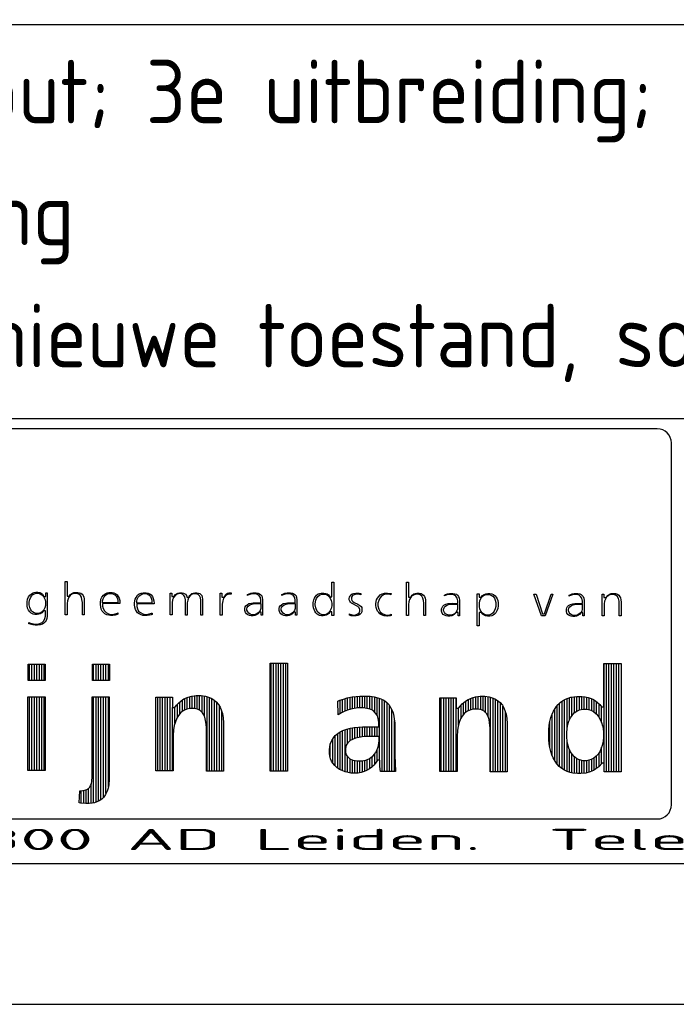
# Model space of a CAD drawing. Extents: x 0 to 420700, y 0 to 297000.
# Tile 11 of 18: x 344278 to 367578, y 0 to 34938. Entities that reach past the tile are written whole.
import ezdxf
from ezdxf.enums import TextEntityAlignment as Align

# ---------------------------------------------------------------- set-up
doc = ezdxf.new("R2010")
doc.units = 0
doc.header["$LTSCALE"] = 500
doc.layers.get('0').update_dxf_attribs({"linetype": 'CONTINUOUS'})
for name, color, linetype in [('TITLEBLK', 7, 'CONTINUOUS'), ('XA-03', 144, 'CONTINUOUS'), ('XA-07', 140, 'CONTINUOUS'), ('XA-10', 130, 'CONTINUOUS')]:
    doc.layers.add(name, color=color, linetype=linetype)
doc.layers.get('0').freeze()
doc.styles.add('SHEET', font='Iso.shx')

# ---------------------------------------------------------------- blocks, each defined once
blk = doc.blocks.new('AMW_TITLE')
at = {"layer": 'XA-03'}
for p, q in [((689.25, 22.987), (689.25, 24.142)), ((689.425, 22.987), (689.425, 24.142)), ((689.6, 22.987), (689.6, 24.142)), ((689.775, 22.987), (689.775, 24.142)), ((689.95, 22.987), (689.95, 24.142)), ((690.125, 22.987), (690.125, 24.142)), ((690.3, 22.987), (690.3, 24.142)), ((693.8, 22.975), (693.8, 24.13)), ((693.975, 22.975), (693.975, 24.13)), ((694.15, 22.975), (694.15, 24.13)), ((694.325, 22.975), (694.325, 24.13)), ((694.5, 22.975), (694.5, 24.13)), ((694.675, 22.975), (694.675, 24.13)), ((694.85, 22.975), (694.85, 24.13)), ((706.4, 16.545), (706.4, 24.215)), ((706.575, 16.545), (706.575, 24.215)), ((706.75, 16.545), (706.75, 24.215)), ((706.925, 16.545), (706.925, 24.215)), ((707.1, 16.545), (707.1, 24.215)), ((707.275, 16.545), (707.275, 24.215)), ((707.45, 16.545), (707.45, 24.215)), ((730.025, 17.118), (730.025, 24.179)), ((730.2, 16.509), (730.2, 24.179)), ((730.375, 16.509), (730.375, 24.179)), ((730.55, 16.509), (730.55, 24.179)), ((730.725, 16.509), (730.725, 24.179)), ((730.9, 16.509), (730.9, 24.179)), ((731.075, 16.509), (731.075, 24.179)), ((689.25, 16.582), (689.25, 21.828)), ((689.425, 16.582), (689.425, 21.828)), ((689.6, 16.582), (689.6, 21.828)), ((689.775, 16.582), (689.775, 21.828)), ((689.95, 16.582), (689.95, 21.828)), ((690.125, 16.582), (690.125, 21.828)), ((690.3, 16.582), (690.3, 21.828)), ((693.8, 14.287), (693.8, 21.816)), ((693.975, 14.338), (693.975, 21.816)), ((694.15, 14.413), (694.15, 21.816)), ((694.325, 14.526), (694.325, 21.816)), ((694.5, 14.687), (694.5, 21.816)), ((694.675, 14.953), (694.675, 21.816)), ((694.85, 15.445), (694.85, 21.816)), ((698.35, 16.57), (698.35, 21.792)), ((698.525, 16.57), (698.525, 21.792)), ((698.7, 16.57), (698.7, 21.792)), ((698.875, 16.57), (698.875, 21.792)), ((699.05, 16.57), (699.05, 21.792)), ((699.225, 16.57), (699.225, 21.792)), ((700.275, 20.889), (700.275, 21.699)), ((700.45, 20.957), (700.45, 21.777)), ((700.625, 21.001), (700.625, 21.833)), ((700.8, 21.002), (700.8, 21.871)), ((700.975, 20.995), (700.975, 21.897)), ((701.15, 20.956), (701.15, 21.914)), ((701.325, 20.867), (701.325, 21.914)), ((701.5, 20.722), (701.5, 21.902)), ((701.675, 20.434), (701.675, 21.875)), ((701.85, 16.557), (701.85, 21.836)), ((702.025, 16.557), (702.025, 21.777)), ((702.2, 16.557), (702.2, 21.688)), ((711.65, 20.804), (711.65, 21.699)), ((711.825, 20.874), (711.825, 21.75)), ((712, 20.93), (712, 21.786)), ((712.175, 20.975), (712.175, 21.821)), ((712.35, 21.009), (712.35, 21.843)), ((712.525, 21.033), (712.525, 21.862)), ((712.7, 21.039), (712.7, 21.877)), ((712.875, 21.039), (712.875, 21.877)), ((713.05, 21.024), (713.05, 21.877)), ((713.225, 20.994), (713.225, 21.876)), ((713.4, 20.953), (713.4, 21.867)), ((713.575, 20.871), (713.575, 21.841)), ((713.75, 20.732), (713.75, 21.81)), ((713.925, 20.502), (713.925, 21.768)), ((714.1, 17.337), (714.1, 21.713)), ((718.475, 16.521), (718.475, 21.743)), ((718.65, 16.521), (718.65, 21.743)), ((718.825, 16.521), (718.825, 21.743)), ((719, 16.521), (719, 21.743)), ((719.175, 16.521), (719.175, 21.743)), ((719.35, 16.521), (719.35, 21.743)), ((719.525, 16.521), (719.525, 21.743)), ((720.575, 20.904), (720.575, 21.721)), ((720.75, 20.948), (720.75, 21.78)), ((720.925, 20.953), (720.925, 21.82)), ((721.1, 20.95), (721.1, 21.846)), ((721.275, 20.911), (721.275, 21.865)), ((721.45, 20.827), (721.45, 21.865)), ((721.625, 20.688), (721.625, 21.856)), ((721.8, 20.428), (721.8, 21.829)), ((721.975, 16.509), (721.975, 21.791)), ((722.15, 16.509), (722.15, 21.736)), ((727.4, 19.465), (727.4, 21.702)), ((727.575, 20.18), (727.575, 21.763)), ((727.75, 20.498), (727.75, 21.805)), ((727.925, 20.695), (727.925, 21.833)), ((728.1, 20.816), (728.1, 21.853)), ((728.275, 20.892), (728.275, 21.853)), ((728.45, 20.934), (728.45, 21.853)), ((728.625, 20.953), (728.625, 21.836)), ((728.8, 20.946), (728.8, 21.806)), ((728.975, 20.914), (728.975, 21.758)), ((729.15, 20.846), (729.15, 21.692)), ((699.4, 16.57), (699.4, 21.061)), ((699.575, 19.948), (699.575, 21.08)), ((699.75, 20.381), (699.75, 21.3)), ((699.925, 20.626), (699.925, 21.462)), ((700.1, 20.784), (700.1, 21.595)), ((702.375, 16.557), (702.375, 21.568)), ((702.55, 16.557), (702.55, 21.411)), ((702.725, 16.557), (702.725, 21.167)), ((711.3, 20.623), (711.3, 21.586)), ((711.475, 20.72), (711.475, 21.644)), ((714.275, 16.521), (714.275, 21.636)), ((714.45, 16.521), (714.45, 21.531)), ((714.625, 16.521), (714.625, 21.389)), ((714.8, 16.521), (714.8, 21.19)), ((719.7, 19.843), (719.7, 21.013)), ((719.875, 20.303), (719.875, 21.233)), ((720.05, 20.559), (720.05, 21.4)), ((720.225, 20.723), (720.225, 21.536)), ((720.4, 20.834), (720.4, 21.643)), ((722.325, 16.509), (722.325, 21.649)), ((722.5, 16.509), (722.5, 21.532)), ((722.675, 16.509), (722.675, 21.382)), ((722.85, 16.509), (722.85, 21.147)), ((726.7, 17.052), (726.7, 21.199)), ((726.875, 16.869), (726.875, 21.377)), ((727.05, 16.723), (727.05, 21.512)), ((727.225, 16.615), (727.225, 21.619)), ((729.325, 20.741), (729.325, 21.601)), ((729.5, 20.582), (729.5, 21.469)), ((729.675, 20.358), (729.675, 21.313)), ((729.85, 20.002), (729.85, 21.113)), ((702.9, 16.557), (702.9, 20.763)), ((714.975, 16.521), (714.975, 20.897)), ((723.025, 16.509), (723.025, 20.769)), ((726.35, 17.646), (726.35, 20.615)), ((726.525, 17.302), (726.525, 20.947)), ((712, 18.698), (712, 19.59)), ((712.175, 18.813), (712.175, 19.62)), ((712.35, 18.889), (712.35, 19.644)), ((712.525, 18.942), (712.525, 19.664)), ((712.7, 18.978), (712.7, 19.677)), ((712.875, 19.006), (712.875, 19.685)), ((713.05, 19.024), (713.05, 19.685)), ((713.225, 19.029), (713.225, 19.685)), ((713.4, 19.029), (713.4, 19.685)), ((713.575, 19.029), (713.575, 19.685)), ((713.75, 19.029), (713.75, 19.685)), ((713.925, 19.029), (713.925, 19.685)), ((715.15, 16.521), (715.15, 20.148)), ((726.175, 18.203), (726.175, 20.038)), ((710.95, 16.915), (710.95, 19.074)), ((711.125, 16.766), (711.125, 19.226)), ((711.3, 16.651), (711.3, 19.331)), ((711.475, 16.573), (711.475, 19.423)), ((711.65, 16.505), (711.65, 19.489)), ((711.825, 18.499), (711.825, 19.545)), ((710.6, 17.486), (710.6, 18.485)), ((710.775, 17.111), (710.775, 18.837)), ((727.4, 16.527), (727.4, 18.766)), ((729.85, 17.06), (729.85, 18.242)), ((711.825, 16.459), (711.825, 17.579)), ((713.575, 16.857), (713.575, 17.584)), ((713.75, 17.039), (713.75, 17.789)), ((713.925, 17.289), (713.925, 18.113)), ((727.575, 16.469), (727.575, 18.07)), ((727.75, 16.424), (727.75, 17.754)), ((727.925, 16.398), (727.925, 17.562)), ((729.325, 16.62), (729.325, 17.488)), ((729.5, 16.736), (729.5, 17.635)), ((729.675, 16.875), (729.675, 17.863)), ((712, 16.422), (712, 17.414)), ((712.175, 16.404), (712.175, 17.329)), ((712.35, 16.399), (712.35, 17.278)), ((712.525, 16.408), (712.525, 17.25)), ((712.7, 16.437), (712.7, 17.25)), ((712.875, 16.483), (712.875, 17.261)), ((713.05, 16.545), (713.05, 17.303)), ((713.225, 16.626), (713.225, 17.368)), ((713.4, 16.723), (713.4, 17.453)), ((728.1, 16.379), (728.1, 17.429)), ((728.275, 16.375), (728.275, 17.348)), ((728.45, 16.382), (728.45, 17.306)), ((728.625, 16.399), (728.625, 17.286)), ((728.8, 16.425), (728.8, 17.288)), ((728.975, 16.472), (728.975, 17.332)), ((729.15, 16.535), (729.15, 17.389)), ((693.625, 14.259), (693.625, 15.606)), ((692.925, 14.274), (692.925, 15.171)), ((693.1, 14.257), (693.1, 15.194)), ((693.275, 14.244), (693.275, 15.238)), ((693.45, 14.244), (693.45, 15.331))]:
    blk.add_line(p, q, dxfattribs=at)
for points in [[(0, 0), (841, 0), (841, 594), (0, 594)], [(691.783, 27.651), (691.783, 30.011), (691.927, 30.011), (691.927, 28.964), (692.072, 28.964), (692.162, 29.085), (692.247, 29.148), (692.3, 29.18), (692.393, 29.222), (692.498, 29.232), (692.683, 29.232), (692.81, 29.211), (692.89, 29.171), (692.985, 29.097), (693.057, 29.005), (693.099, 28.889), (693.121, 28.766), (693.133, 28.627), (693.133, 27.651), (693.001, 27.651), (693.001, 28.526), (692.975, 28.718), (692.935, 28.891), (692.862, 29.023), (692.753, 29.116), (692.604, 29.161), (692.433, 29.161), (692.264, 29.105), (692.134, 29.018), (692.047, 28.902), (691.994, 28.781), (691.941, 28.624), (691.915, 28.441), (691.915, 27.651)], [(709.391, 28.295), (709.391, 28.513), (709.425, 28.695), (709.469, 28.827), (709.547, 28.949), (709.623, 29.047), (709.728, 29.12), (709.821, 29.162), (709.951, 29.183), (710.145, 29.183), (710.287, 29.162), (710.378, 29.121), (710.471, 29.049), (710.562, 28.928), (710.706, 28.928), (710.706, 29.963), (710.839, 29.963), (710.839, 27.602), (710.718, 27.602), (710.718, 27.846), (710.573, 27.846), (710.495, 27.736), (710.399, 27.662), (710.304, 27.609), (710.22, 27.588), (710.095, 27.566), (709.975, 27.566), (709.844, 27.587), (709.739, 27.629), (709.667, 27.681), (709.569, 27.779), (709.492, 27.9), (709.448, 28.01), (709.414, 28.147)], [(716.016, 27.59), (716.016, 29.951), (716.16, 29.951), (716.16, 28.903), (716.304, 28.903), (716.395, 29.024), (716.48, 29.087), (716.533, 29.119), (716.626, 29.161), (716.731, 29.171), (716.915, 29.171), (717.043, 29.15), (717.123, 29.11), (717.218, 29.036), (717.289, 28.944), (717.331, 28.828), (717.354, 28.705), (717.366, 28.566), (717.366, 27.59), (717.233, 27.59), (717.233, 28.465), (717.208, 28.657), (717.168, 28.83), (717.094, 28.962), (716.985, 29.055), (716.836, 29.1), (716.665, 29.1), (716.497, 29.044), (716.367, 28.957), (716.28, 28.841), (716.226, 28.72), (716.174, 28.563), (716.148, 28.38), (716.148, 27.59)], [(689.08, 28.273), (689.08, 28.551), (689.113, 28.752), (689.191, 28.918), (689.278, 29.039), (689.387, 29.137), (689.508, 29.203), (689.59, 29.234), (689.698, 29.244), (689.834, 29.244), (689.975, 29.223), (690.088, 29.171), (690.169, 29.1), (690.273, 28.952), (690.419, 28.952), (690.419, 29.196), (690.515, 29.196), (690.515, 27.54), (690.492, 27.384), (690.437, 27.241), (690.374, 27.135), (690.279, 27.051), (690.171, 26.986), (690.016, 26.931), (689.811, 26.908), (689.648, 26.908), (689.499, 26.919), (689.303, 26.966), (689.206, 27.003), (689.215, 27.102), (689.263, 27.082), (689.441, 27.019), (689.637, 26.979), (689.852, 26.979), (689.993, 27.022), (690.142, 27.103), (690.257, 27.204), (690.342, 27.373), (690.382, 27.55), (690.382, 27.919), (690.245, 27.919), (690.118, 27.792), (689.999, 27.716), (689.916, 27.685), (689.784, 27.663), (689.639, 27.663), (689.5, 27.684), (689.362, 27.759), (689.266, 27.844), (689.178, 27.965), (689.113, 28.107)], [(689.224, 28.341), (689.224, 28.527), (689.251, 28.689), (689.318, 28.851), (689.398, 28.97), (689.471, 29.058), (689.6, 29.13), (689.729, 29.173), (689.863, 29.173), (690.018, 29.131), (690.133, 29.059), (690.245, 28.947), (690.302, 28.847), (690.355, 28.701), (690.382, 28.578), (690.382, 28.291), (690.341, 28.14), (690.273, 27.99), (690.173, 27.875), (690.046, 27.791), (689.877, 27.734), (689.718, 27.734), (689.573, 27.778), (689.471, 27.851), (689.387, 27.935), (689.318, 28.045), (689.264, 28.166)], [(694.279, 28.368), (694.279, 28.513), (694.325, 28.752), (694.39, 28.893), (694.501, 29.037), (694.619, 29.134), (694.759, 29.198), (694.888, 29.22), (695.118, 29.22), (695.246, 29.199), (695.374, 29.135), (695.468, 29.061), (695.554, 28.944), (695.609, 28.811), (695.654, 28.653), (695.666, 28.457), (695.666, 28.442), (694.436, 28.442), (694.436, 28.252), (694.49, 28.088), (694.573, 27.923), (694.7, 27.81), (694.862, 27.716), (695.017, 27.673), (695.171, 27.673), (695.329, 27.713), (695.495, 27.764), (695.532, 27.782), (695.532, 27.686), (695.465, 27.659), (695.34, 27.625), (695.168, 27.602), (695.006, 27.602), (694.871, 27.613), (694.75, 27.646), (694.607, 27.712), (694.5, 27.798), (694.413, 27.906), (694.347, 28.038), (694.302, 28.196)], [(694.436, 28.489), (694.436, 28.63), (694.477, 28.768), (694.545, 28.918), (694.647, 29.033), (694.789, 29.119), (694.957, 29.161), (695.035, 29.161), (695.177, 29.132), (695.307, 29.06), (695.41, 28.958), (695.467, 28.842), (695.509, 28.703), (695.509, 28.489)], [(696.702, 28.355), (696.702, 28.501), (696.748, 28.74), (696.813, 28.881), (696.924, 29.025), (697.043, 29.122), (697.182, 29.186), (697.311, 29.208), (697.541, 29.208), (697.669, 29.187), (697.797, 29.122), (697.892, 29.049), (697.977, 28.932), (698.032, 28.799), (698.077, 28.641), (698.089, 28.445), (698.089, 28.43), (696.859, 28.43), (696.859, 28.24), (696.914, 28.076), (696.996, 27.911), (697.123, 27.798), (697.285, 27.703), (697.44, 27.661), (697.594, 27.661), (697.752, 27.701), (697.919, 27.752), (697.955, 27.77), (697.955, 27.674), (697.888, 27.647), (697.763, 27.613), (697.591, 27.59), (697.429, 27.59), (697.294, 27.601), (697.174, 27.634), (697.03, 27.7), (696.923, 27.786), (696.836, 27.894), (696.77, 28.026), (696.725, 28.184)], [(696.859, 28.477), (696.859, 28.618), (696.901, 28.756), (696.969, 28.905), (697.07, 29.021), (697.213, 29.107), (697.38, 29.149), (697.458, 29.149), (697.6, 29.12), (697.731, 29.048), (697.833, 28.946), (697.89, 28.83), (697.932, 28.691), (697.932, 28.477)], [(699.235, 27.639), (699.235, 29.171), (699.355, 29.171), (699.355, 28.94), (699.499, 28.94), (699.603, 29.074), (699.674, 29.134), (699.789, 29.187), (699.894, 29.208), (700.085, 29.208), (700.185, 29.188), (700.266, 29.137), (700.316, 29.097), (700.387, 29.006), (700.425, 28.891), (700.577, 28.891), (700.614, 29.004), (700.672, 29.071), (700.766, 29.145), (700.871, 29.186), (700.978, 29.208), (701.121, 29.208), (701.238, 29.186), (701.331, 29.145), (701.412, 29.085), (701.471, 29.006), (701.513, 28.89), (701.535, 28.746), (701.535, 27.626), (701.403, 27.626), (701.403, 28.686), (701.376, 28.848), (701.317, 28.981), (701.222, 29.076), (701.07, 29.136), (700.919, 29.136), (700.76, 29.079), (700.629, 28.976), (700.544, 28.835), (700.491, 28.688), (700.451, 28.492), (700.451, 27.626), (700.319, 27.626), (700.319, 28.714), (700.265, 28.917), (700.204, 29.023), (700.108, 29.103), (699.972, 29.149), (699.874, 29.149), (699.735, 29.107), (699.616, 29.047), (699.488, 28.891), (699.407, 28.702), (699.368, 28.492), (699.368, 27.639)], [(702.791, 27.626), (702.791, 29.171), (702.911, 29.171), (702.911, 28.903), (703.065, 28.903), (703.13, 29.033), (703.213, 29.116), (703.303, 29.176), (703.39, 29.196), (703.569, 29.196), (703.569, 29.11), (703.561, 29.112), (703.415, 29.112), (703.256, 29.054), (703.129, 28.955), (703.029, 28.827), (702.962, 28.626), (702.923, 28.406), (702.923, 27.626)], [(704.532, 27.936), (704.532, 28.095), (704.563, 28.197), (704.613, 28.287), (704.694, 28.358), (704.824, 28.434), (705.002, 28.478), (705.128, 28.49), (705.306, 28.501), (705.677, 28.486), (705.677, 28.663), (705.635, 28.871), (705.546, 28.99), (705.441, 29.08), (705.279, 29.124), (705.051, 29.124), (704.892, 29.084), (704.747, 29.032), (704.733, 29.023), (704.73, 29.081), (704.801, 29.117), (704.948, 29.174), (705.092, 29.196), (705.335, 29.196), (705.478, 29.174), (705.579, 29.133), (705.662, 29.061), (705.734, 28.978), (705.775, 28.866), (705.797, 28.71), (705.797, 27.614), (705.701, 27.614), (705.701, 27.833), (705.561, 27.833), (705.458, 27.716), (705.352, 27.642), (705.246, 27.599), (705.127, 27.578), (704.983, 27.578), (704.863, 27.6), (704.743, 27.643), (704.642, 27.704), (704.574, 27.801)], [(706.968, 27.936), (706.968, 28.095), (706.999, 28.197), (707.048, 28.287), (707.13, 28.358), (707.259, 28.434), (707.437, 28.478), (707.564, 28.49), (707.741, 28.501), (708.113, 28.486), (708.113, 28.663), (708.071, 28.871), (707.982, 28.99), (707.876, 29.08), (707.714, 29.124), (707.487, 29.124), (707.327, 29.084), (707.182, 29.032), (707.168, 29.023), (707.165, 29.081), (707.237, 29.117), (707.383, 29.174), (707.527, 29.196), (707.771, 29.196), (707.914, 29.174), (708.014, 29.133), (708.098, 29.061), (708.169, 28.978), (708.21, 28.866), (708.233, 28.71), (708.233, 27.614), (708.137, 27.614), (708.137, 27.833), (707.996, 27.833), (707.893, 27.716), (707.787, 27.642), (707.682, 27.599), (707.563, 27.578), (707.419, 27.578), (707.299, 27.6), (707.178, 27.643), (707.078, 27.704), (707.009, 27.801)], [(709.536, 28.429), (709.575, 28.677), (709.63, 28.801), (709.713, 28.939), (709.857, 29.055), (710.029, 29.112), (710.201, 29.112), (710.372, 29.055), (710.501, 28.955), (710.599, 28.828), (710.667, 28.653), (710.706, 28.468), (710.706, 28.281), (710.666, 28.093), (710.572, 27.891), (710.446, 27.752), (710.303, 27.666), (710.172, 27.637), (710.026, 27.637), (709.852, 27.709), (709.711, 27.836), (709.615, 28.001), (709.574, 28.136), (709.536, 28.343)], [(711.948, 28.715), (711.948, 28.792), (711.97, 28.887), (712, 28.969), (712.061, 29.05), (712.142, 29.121), (712.242, 29.161), (712.409, 29.183), (712.534, 29.183), (712.658, 29.172), (712.768, 29.143), (712.76, 29.062), (712.679, 29.086), (712.546, 29.112), (712.429, 29.112), (712.287, 29.07), (712.175, 29.005), (712.105, 28.883), (712.105, 28.749), (712.139, 28.663), (712.201, 28.586), (712.288, 28.513), (712.562, 28.389), (712.698, 28.309), (712.779, 28.238), (712.828, 28.15), (712.848, 28.072), (712.848, 27.945), (712.827, 27.852), (712.787, 27.76), (712.715, 27.678), (712.633, 27.617), (712.553, 27.587), (712.433, 27.566), (712.189, 27.566), (712.08, 27.576), (711.963, 27.615), (711.967, 27.7), (711.985, 27.691), (712.079, 27.664), (712.236, 27.625), (712.315, 27.625), (712.455, 27.653), (712.549, 27.7), (712.642, 27.793), (712.691, 27.908), (712.691, 28.026), (712.642, 28.14), (712.55, 28.233), (712.109, 28.465), (712.027, 28.537), (711.978, 28.615)], [(713.824, 28.308), (713.824, 28.429), (713.847, 28.578), (713.88, 28.71), (713.944, 28.829), (714.035, 28.942), (714.145, 29.052), (714.285, 29.128), (714.44, 29.172), (714.599, 29.183), (714.653, 29.183), (714.86, 29.16), (714.912, 29.145), (714.904, 29.067), (714.846, 29.086), (714.663, 29.112), (714.586, 29.112), (714.367, 29.057), (714.213, 28.945), (714.114, 28.833), (714.033, 28.657), (713.98, 28.458), (713.98, 28.267), (714.034, 28.052), (714.143, 27.861), (714.284, 27.734), (714.436, 27.665), (714.598, 27.625), (714.715, 27.625), (714.888, 27.665), (714.917, 27.676), (714.924, 27.602), (714.846, 27.576), (714.664, 27.553), (714.601, 27.553), (714.42, 27.576), (714.242, 27.643), (714.123, 27.719), (714.035, 27.807), (713.957, 27.907), (713.89, 28.029), (713.846, 28.162)], [(718.5, 27.899), (718.5, 28.058), (718.53, 28.161), (718.58, 28.25), (718.661, 28.321), (718.791, 28.397), (718.969, 28.442), (719.096, 28.453), (719.273, 28.465), (719.644, 28.449), (719.644, 28.626), (719.603, 28.834), (719.513, 28.953), (719.408, 29.044), (719.246, 29.088), (719.019, 29.088), (718.859, 29.048), (718.714, 28.995), (718.7, 28.987), (718.697, 29.045), (718.769, 29.081), (718.915, 29.137), (719.059, 29.159), (719.303, 29.159), (719.446, 29.137), (719.546, 29.097), (719.629, 29.024), (719.701, 28.942), (719.742, 28.83), (719.764, 28.673), (719.764, 27.578), (719.669, 27.578), (719.669, 27.797), (719.528, 27.797), (719.425, 27.679), (719.319, 27.605), (719.213, 27.563), (719.094, 27.541), (718.951, 27.541), (718.83, 27.563), (718.71, 27.607), (718.609, 27.667), (718.541, 27.765)], [(721.033, 26.871), (721.033, 29.123), (721.165, 29.123), (721.165, 28.891), (721.305, 28.891), (721.408, 29.009), (721.516, 29.084), (721.633, 29.137), (721.775, 29.159), (721.932, 29.159), (722.063, 29.137), (722.19, 29.084), (722.296, 29), (722.371, 28.903), (722.438, 28.781), (722.482, 28.648), (722.504, 28.491), (722.504, 28.282), (722.482, 28.1), (722.425, 27.931), (722.348, 27.788), (722.25, 27.679), (722.165, 27.615), (722.06, 27.563), (721.932, 27.541), (721.762, 27.541), (721.612, 27.563), (721.52, 27.613), (721.422, 27.69), (721.318, 27.809), (721.165, 27.809), (721.165, 26.871)], [(721.177, 28.218), (721.177, 28.47), (721.217, 28.631), (721.284, 28.791), (721.382, 28.931), (721.525, 29.031), (721.695, 29.088), (721.878, 29.088), (722.024, 29.044), (722.141, 28.956), (722.252, 28.817), (722.307, 28.679), (722.348, 28.518), (722.348, 28.231), (722.307, 28.056), (722.24, 27.909), (722.157, 27.784), (722.028, 27.684), (721.857, 27.613), (721.696, 27.613), (721.552, 27.656), (721.398, 27.754), (721.284, 27.896), (721.217, 28.069)], [(725.588, 27.578), (725.048, 29.11), (725.205, 29.11), (725.656, 27.722), (725.795, 27.722), (726.27, 29.11), (726.392, 29.11), (725.84, 27.578)], [(727.353, 27.887), (727.353, 28.046), (727.383, 28.148), (727.433, 28.238), (727.514, 28.309), (727.644, 28.385), (727.822, 28.429), (727.949, 28.441), (728.126, 28.453), (728.497, 28.437), (728.497, 28.614), (728.456, 28.822), (728.366, 28.941), (728.261, 29.031), (728.099, 29.076), (727.872, 29.076), (727.712, 29.036), (727.567, 28.983), (727.553, 28.974), (727.55, 29.033), (727.621, 29.068), (727.768, 29.125), (727.912, 29.147), (728.155, 29.147), (728.299, 29.125), (728.399, 29.085), (728.482, 29.012), (728.554, 28.93), (728.595, 28.818), (728.617, 28.661), (728.617, 27.566), (728.522, 27.566), (728.522, 27.785), (728.381, 27.785), (728.278, 27.667), (728.172, 27.593), (728.066, 27.551), (727.947, 27.529), (727.803, 27.529), (727.683, 27.551), (727.563, 27.595), (727.462, 27.655), (727.394, 27.752)], [(729.898, 27.578), (729.898, 29.11), (730.018, 29.11), (730.018, 28.867), (730.173, 28.867), (730.288, 29.011), (730.415, 29.106), (730.54, 29.148), (730.661, 29.159), (730.703, 29.159), (730.837, 29.148), (730.973, 29.106), (731.075, 29.024), (731.15, 28.928), (731.191, 28.846), (731.224, 28.715), (731.235, 28.542), (731.235, 27.578), (731.103, 27.578), (731.103, 28.463), (731.09, 28.618), (731.05, 28.806), (730.962, 28.953), (730.84, 29.044), (730.681, 29.088), (730.589, 29.088), (730.449, 29.06), (730.335, 29.003), (730.207, 28.903), (730.123, 28.762), (730.069, 28.616), (730.03, 28.432), (730.03, 27.578)], [(704.677, 27.98), (704.677, 28.057), (704.708, 28.165), (704.771, 28.26), (704.888, 28.347), (705.026, 28.403), (705.211, 28.442), (705.665, 28.442), (705.665, 28.081), (705.621, 27.951), (705.549, 27.835), (705.449, 27.749), (705.348, 27.691), (705.194, 27.649), (705.036, 27.649), (704.904, 27.693), (704.812, 27.754), (704.737, 27.845)], [(707.112, 27.98), (707.112, 28.057), (707.143, 28.165), (707.206, 28.26), (707.323, 28.347), (707.461, 28.403), (707.647, 28.442), (708.1, 28.442), (708.1, 28.081), (708.057, 27.951), (707.984, 27.835), (707.884, 27.749), (707.783, 27.691), (707.629, 27.649), (707.472, 27.649), (707.339, 27.693), (707.248, 27.754), (707.172, 27.845)], [(718.644, 27.944), (718.644, 28.02), (718.675, 28.128), (718.738, 28.223), (718.855, 28.311), (718.993, 28.366), (719.178, 28.406), (719.632, 28.406), (719.632, 28.045), (719.589, 27.914), (719.516, 27.798), (719.416, 27.712), (719.315, 27.655), (719.161, 27.613), (719.003, 27.613), (718.871, 27.657), (718.78, 27.718), (718.704, 27.808)], [(727.497, 27.931), (727.497, 28.008), (727.528, 28.116), (727.591, 28.211), (727.708, 28.299), (727.846, 28.354), (728.031, 28.394), (728.485, 28.394), (728.485, 28.033), (728.441, 27.902), (728.369, 27.786), (728.269, 27.7), (728.168, 27.642), (728.014, 27.6), (727.856, 27.6), (727.724, 27.644), (727.633, 27.706), (727.557, 27.796)], [(689.153, 22.987), (689.153, 24.142), (690.369, 24.142), (690.369, 22.987)], [(693.719, 22.975), (693.719, 24.13), (694.935, 24.13), (694.935, 22.975)], [(706.335, 16.545), (706.335, 24.215), (707.563, 24.215), (707.563, 16.545)], [(726.098, 18.796), (726.098, 19.445), (726.134, 19.803), (726.182, 20.077), (726.253, 20.351), (726.336, 20.586), (726.442, 20.799), (726.55, 20.991), (726.631, 21.118), (726.77, 21.28), (726.921, 21.42), (727.085, 21.537), (727.284, 21.654), (727.482, 21.735), (727.68, 21.794), (727.893, 21.829), (728.093, 21.853), (728.462, 21.853), (728.697, 21.829), (728.907, 21.783), (729.105, 21.712), (729.279, 21.631), (729.416, 21.54), (729.57, 21.41), (729.723, 21.269), (729.853, 21.11), (730.007, 21.11), (730.007, 24.179), (731.235, 24.179), (731.235, 16.509), (730.044, 16.509), (730.044, 17.118), (729.905, 17.118), (729.654, 16.854), (729.455, 16.702), (729.269, 16.585), (729.049, 16.492), (728.744, 16.41), (728.377, 16.375), (728.141, 16.375), (727.81, 16.41), (727.611, 16.457), (727.401, 16.527), (727.214, 16.62), (727.028, 16.737), (726.853, 16.888), (726.677, 17.076), (726.548, 17.263), (726.407, 17.499), (726.325, 17.711), (726.241, 17.95), (726.17, 18.222), (726.134, 18.484)], [(689.128, 16.582), (689.128, 21.828), (690.356, 21.828), (690.356, 16.582)], [(692.772, 14.308), (692.814, 15.161), (693.043, 15.18), (693.263, 15.232), (693.415, 15.301), (693.519, 15.391), (693.59, 15.517), (693.644, 15.653), (693.67, 15.835), (693.695, 16.133), (693.695, 21.816), (694.911, 21.816), (694.911, 15.982), (694.875, 15.564), (694.828, 15.341), (694.758, 15.119), (694.642, 14.886), (694.515, 14.702), (694.378, 14.566), (694.207, 14.44), (694.035, 14.36), (693.873, 14.302), (693.7, 14.267), (693.488, 14.244), (693.241, 14.244), (692.875, 14.279)], [(698.225, 16.57), (698.225, 21.792), (699.392, 21.792), (699.392, 21.061), (699.561, 21.061), (699.692, 21.236), (699.819, 21.375), (700.019, 21.54), (700.205, 21.668), (700.521, 21.808), (700.766, 21.866), (701.085, 21.914), (701.426, 21.914), (701.733, 21.866), (701.954, 21.808), (702.137, 21.728), (702.335, 21.6), (702.508, 21.461), (702.669, 21.266), (702.773, 21.081), (702.879, 20.834), (702.938, 20.635), (702.997, 20.339), (703.021, 19.982), (703.021, 16.557), (701.805, 16.557), (701.805, 19.647), (701.768, 20.031), (701.73, 20.259), (701.664, 20.468), (701.532, 20.693), (701.37, 20.841), (701.182, 20.949), (700.942, 21.002), (700.631, 21.002), (700.421, 20.95), (700.199, 20.858), (699.989, 20.701), (699.82, 20.506), (699.704, 20.299), (699.603, 20.047), (699.528, 19.783), (699.478, 19.469), (699.453, 19.049), (699.453, 16.57)], [(718.366, 16.521), (718.366, 21.743), (719.533, 21.743), (719.533, 21.013), (719.702, 21.013), (719.833, 21.188), (719.96, 21.327), (720.161, 21.491), (720.346, 21.619), (720.662, 21.759), (720.907, 21.818), (721.226, 21.865), (721.567, 21.865), (721.874, 21.818), (722.095, 21.76), (722.278, 21.679), (722.477, 21.551), (722.65, 21.413), (722.81, 21.218), (722.914, 21.033), (723.02, 20.785), (723.079, 20.586), (723.138, 20.29), (723.162, 19.933), (723.162, 16.509), (721.946, 16.509), (721.946, 19.599), (721.909, 19.983), (721.871, 20.21), (721.806, 20.419), (721.673, 20.644), (721.511, 20.792), (721.323, 20.9), (721.083, 20.953), (720.772, 20.953), (720.562, 20.901), (720.34, 20.809), (720.131, 20.652), (719.961, 20.457), (719.845, 20.25), (719.744, 19.998), (719.669, 19.734), (719.619, 19.421), (719.594, 19), (719.594, 16.521)], [(727.375, 18.981), (727.375, 19.259), (727.413, 19.57), (727.463, 19.857), (727.539, 20.098), (727.64, 20.327), (727.756, 20.507), (727.9, 20.677), (728.085, 20.809), (728.295, 20.901), (728.543, 20.953), (728.752, 20.953), (728.935, 20.927), (729.093, 20.874), (729.278, 20.782), (729.472, 20.613), (729.64, 20.42), (729.755, 20.215), (729.856, 19.988), (729.92, 19.772), (729.957, 19.571), (729.995, 19.296), (729.995, 18.956), (729.957, 18.668), (729.895, 18.367), (729.831, 18.189), (729.717, 17.924), (729.601, 17.756), (729.472, 17.601), (729.301, 17.469), (729.104, 17.364), (728.792, 17.286), (728.543, 17.286), (728.294, 17.339), (728.095, 17.431), (727.925, 17.563), (727.757, 17.743), (727.64, 17.925), (727.526, 18.179), (727.45, 18.444), (727.413, 18.658)], [(711.691, 17.891), (711.691, 18.144), (711.758, 18.398), (711.892, 18.6), (712.04, 18.734), (712.198, 18.826), (712.416, 18.916), (712.632, 18.967), (712.856, 19.004), (713.106, 19.029), (714.055, 19.029), (714.055, 18.738), (714.03, 18.498), (713.979, 18.257), (713.902, 18.053), (713.812, 17.872), (713.696, 17.717), (713.566, 17.574), (713.37, 17.43), (713.099, 17.314), (712.828, 17.25), (712.494, 17.25), (712.233, 17.302), (712.008, 17.408), (711.857, 17.531), (711.746, 17.698)]]:
    blk.add_lwpolyline(points, close=True, dxfattribs=at)
for points in [[(830.05, 68.525), (830.05, 42.545, -0.414214), (829.05, 41.545), (652.45, 41.545, -0.414214), (651.45, 42.545), (651.45, 68.525, -0.414214), (652.45, 69.525), (829.05, 69.525, -0.414214)], [(651.45, 14.153, 0.414214), (652.45, 13.153), (733.805, 13.153, 0.414214), (734.805, 14.153), (734.805, 39.845, 0.414214), (733.805, 40.845), (652.45, 40.845, 0.414214), (651.45, 39.845)]]:
    blk.add_lwpolyline(points, format="xyb", close=True, dxfattribs=at)
blk.add_lwpolyline([(710.536, 17.793), (710.536, 18.068), (710.559, 18.291), (710.605, 18.511), (710.697, 18.716), (710.825, 18.915), (710.952, 19.077), (711.124, 19.225), (711.299, 19.33), (711.499, 19.436), (711.77, 19.53), (712.042, 19.601), (712.293, 19.637), (712.605, 19.673), (712.881, 19.685), (714.055, 19.685), (714.055, 20.004), (714.004, 20.272), (713.939, 20.481), (713.818, 20.669), (713.631, 20.842), (713.418, 20.949), (713.199, 21.001), (712.958, 21.039), (712.569, 21.039), (712.293, 21.001), (712.067, 20.951), (711.829, 20.876), (711.579, 20.776), (711.391, 20.675), (711.164, 20.544), (711.134, 21.516), (711.276, 21.578), (711.527, 21.662), (711.803, 21.746), (712.15, 21.817), (712.425, 21.853), (712.7, 21.877), (713.194, 21.877), (713.431, 21.865), (713.716, 21.818), (713.965, 21.758), (714.175, 21.688), (714.395, 21.573), (714.58, 21.434), (714.742, 21.272), (714.881, 21.075), (714.973, 20.901), (715.055, 20.681), (715.102, 20.457), (715.138, 20.241), (715.174, 19.967), (715.174, 17.681), (715.23, 16.521), (714.156, 16.521), (714.116, 16.872), (714.116, 17.337), (713.957, 17.337), (713.813, 17.121), (713.696, 16.97), (713.535, 16.82), (713.373, 16.704), (713.173, 16.598), (713.009, 16.528), (712.797, 16.457), (712.576, 16.411), (712.377, 16.399), (712.248, 16.399), (712.061, 16.411), (711.874, 16.446), (711.65, 16.505), (711.437, 16.587), (711.263, 16.669), (711.066, 16.808), (710.915, 16.947), (710.776, 17.109), (710.686, 17.256), (710.617, 17.429), (710.559, 17.627), (710.535, 17.803)], dxfattribs=at)
at = {"layer": 'XA-07'}
blk.add_lwpolyline([(10, 10), (831, 10), (831, 584), (10, 584)], close=True, dxfattribs=at)
at = {"color": 143, "style": 'SHEET'}
for tag, p in [('23', (655.733, 91.511)), ('19', (655.733, 86.781)), ('15', (655.733, 82.051)), ('11', (655.733, 77.321))]:
    blk.add_attdef(tag, text='', height=3, dxfattribs=at).set_placement(p, align=Align.MIDDLE)
at = {"layer": 'XA-03', "style": 'SHEET', "width": 2.723747}
blk.add_text('Postbus 156, 2300 AD Leiden.  Telefoon 071-5168268.  Telefax 071-5123916', height=1.5, dxfattribs=at).set_placement((651.45, 10.95), (830.05, 10.95), align=Align.FIT)
at = {"layer": 'XA-03', "style": 'SHEET'}
for tag, p in [('24', (661.017, 90.678)), ('25', (781.498, 90.678)), ('26', (798.015, 90.678)), ('20', (661.017, 85.948)), ('21', (781.498, 85.948)), ('22', (798.015, 85.948)), ('16', (661.017, 81.218)), ('17', (781.498, 81.218)), ('18', (798.015, 81.218)), ('12', (661.017, 76.488)), ('13', (781.498, 76.488)), ('14', (798.015, 76.488)), ('8', (736.505, 33.613)), ('9', (762.035, 33.613)), ('10', (781.498, 24.149))]:
    blk.add_attdef(tag, p, '', height=2.3, dxfattribs=at)
at = {"layer": 'XA-07', "style": 'SHEET'}
for tag, p in [('4', (654.94, 62.525)), ('5', (654.94, 53.865)), ('6', (654.94, 45.205)), ('7', (800.875, 34.213)), ('1', (788.433, 14.396)), ('2', (798.054, 14.396))]:
    blk.add_attdef(tag, p, '', height=4.5, dxfattribs=at)
at = {"layer": 'XA-10', "style": 'SHEET'}
blk.add_attdef('3', (814.915, 14.396), '', height=6.3, dxfattribs=at)

msp = doc.modelspace()

# ---------------------------------------------------------------- block references
at = {"layer": 'TITLEBLK'}
ref = msp.add_blockref('AMW_TITLE', (0, 0), dxfattribs=dict(at, xscale=500, yscale=500, zscale=500))
ref.add_attrib('4', 'awzi Rijsenhout; 3e uitbreiding; terrein indeling', (327470, 31263), dxfattribs={"layer": 'XA-07', "height": 2250, "style": 'SHEET'})
ref.add_attrib('5', 'bestektekening', (327470, 26933), dxfattribs={"layer": 'XA-07', "height": 2250, "style": 'SHEET'})
ref.add_attrib('6', 'plattegrond nieuwe toestand, sonderingen en boringen', (327470, 22603), dxfattribs={"layer": 'XA-07', "height": 2250, "style": 'SHEET'})

doc.saveas('drawing.dxf')
